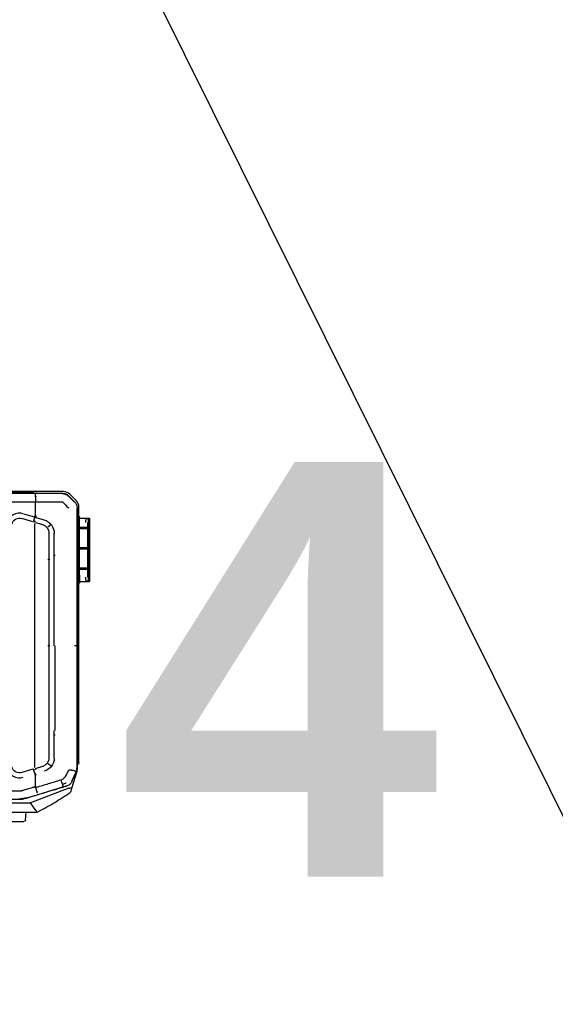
# Model space of a CAD drawing. Header units: millimetres. Extents: x -424979 to 718034, y -72486 to 344972.
# Tile 226 of 256: x 590314 to 591865, y 142422 to 145273. Entities that reach past the tile are written whole.
import ezdxf
from ezdxf import colors
from ezdxf.entities.mleader import LeaderData, LeaderLine
from ezdxf.math import Vec2, Vec3
from ezdxf.xclip import XClip

# ---------------------------------------------------------------- set-up
doc = ezdxf.new("R2010")
doc.units = ezdxf.units.MM
doc.header["$MEASUREMENT"] = 0
doc.header["$XCLIPFRAME"] = 0
doc.layers.add('IS_KLIM Opis_Średnice', color=7, linetype='Continuous', lineweight=9)
doc.layers.add('SKAN - RZUT_7_0_Nr_pióra__1', color=7, linetype='Continuous', lineweight=13)
doc.layers.add('IS_KLIM_urządzenia', color=3, linetype='Continuous')
doc.layers.add('Rysunki i obrazki', color=7, linetype='Continuous')
doc.layers.add('Nowe_Adnotacja - Teksty_Nr_pióra__86', color=7, linetype='Continuous', lineweight=20, true_color=0x5555ff)
doc.styles.add('STYL_AUTOMATYCZNY_4', font='arialbd.ttf')
picture_1 = doc.add_image_def('image7.tif', size_in_pixel=(14115, 7016))

# ---------------------------------------------------------------- blocks, each defined once
blk = doc.blocks.new('Rysunek_7_7', base_point=(-247133.1, 120862.7))
at = {"layer": 'SKAN - RZUT_7_0_Nr_pióra__1', "color": 7, "lineweight": 13}
image = blk.add_image(picture_1, insert=(-306883.1, 91162.7), size_in_units=(119499.9, 59400), dxfattribs=at)
image.set_boundary_path([(-0.5, -0.5), (14114.5, 7015.5)])
blk = doc.blocks.new('G$CE471A013')
at = {"linetype": 'Continuous'}
for p, q in [((-68.17, 36.16), (-67.37, 36.95)), ((-66.88, 36.96), (-66.89, 36.99)), ((-66.61, 37.27), (-63.07, 37.27)), ((23.6, 37.07), (-66.48, 37.07)), ((-66.46, 37.04), (-66.43, 37.03)), ((-66.44, 37.03), (-63.21, 37.03)), ((-63.26, 37.3), (6.25, 37.3)), ((-63.21, 37.03), (-21.49, 37.03)), ((-63.07, 37.27), (-63.01, 37.27)), ((-62.82, 37.15), (6.1, 37.15)), ((-68.16, 35.68), (-68.19, 35.69)), ((-67.24, 36.75), (-67.95, 36.04)), ((-67.91, 36.04), (-67.93, 36.03)), ((-67.91, 36.04), (-67.23, 36.72)), ((-63.22, 36.75), (-63.23, 36.03)), ((-63.23, 34.34), (-63.23, 36.03)), ((-68.48, 4.54), (-68.48, 35.39)), ((-68.27, 35.28), (-68.27, 3.92)), ((-68.24, 35.27), (-68.24, 18.66)), ((-61.77, 34.61), (-63.1, 34.22)), ((-69.78, 26.94), (-69.78, 33.55)), ((-69.73, 34.04), (-69.62, 34.04)), ((-69.66, 26.94), (-69.66, 33.35)), ((-69.66, 32.97), (-69.66, 33.35)), ((-69.62, 34.04), (-69.62, 34.04)), ((-69.59, 33.55), (-69.59, 32.97)), ((-69.57, 32.98), (-69.57, 33.55)), ((-69.36, 34.04), (-68.58, 34.05)), ((-68.53, 33.85), (-68.56, 33.85)), ((-68.53, 33.35), (-68.53, 34.25)), ((-68.53, 27.18), (-68.53, 33.35)), ((-63.27, 34.16), (-64.3, 33.87)), ((-63.24, 33.54), (-64.11, 33.29)), ((-63.22, 34.09), (-63.29, 34.23)), ((-63.13, 34.12), (-63, 33.74)), ((-63.11, 33.42), (-63.11, 29.55)), ((-63.01, 33.62), (-63.07, 33.59)), ((-62.91, 33.65), (-61.6, 34.04)), ((-69.65, 32.97), (-69.66, 32.97)), ((-69.66, 30.52), (-69.66, 32.82)), ((-69.65, 32.82), (-69.66, 32.82)), ((-69.58, 32.97), (-69.58, 32.98)), ((-69.58, 32.97), (-69.58, 32.82)), ((-69.57, 30.53), (-69.57, 32.82)), ((-68.53, 32.97), (-69.51, 32.97)), ((-68.53, 32.82), (-69.51, 32.82)), ((-68.55, 32.98), (-69.28, 32.98)), ((-65.5, 29.55), (-65.5, 32.3)), ((-65.1, 33.25), (-64.72, 32.99)), ((-64.85, 32.3), (-64.85, 29.55)), ((-69.64, 30.52), (-69.66, 30.52)), ((-69.66, 30.38), (-69.64, 30.38)), ((-69.66, 28.08), (-69.66, 30.38)), ((-69.58, 30.52), (-69.58, 30.53)), ((-69.58, 30.52), (-69.58, 30.38)), ((-69.58, 30.38), (-69.58, 30.38)), ((-69.57, 28.08), (-69.57, 30.38)), ((-68.53, 30.52), (-69.51, 30.52)), ((-68.53, 30.38), (-69.51, 30.38)), ((-68.55, 30.53), (-69.28, 30.53)), ((-68.55, 30.38), (-69.28, 30.37)), ((-65.61, 29.55), (-65.43, 29.55)), ((-65.5, 29.11), (-65.5, 29.55)), ((-65.5, 18.66), (-65.5, 29.11)), ((-64.72, 29.11), (-64.95, 29.11)), ((-64.85, 29.55), (-64.85, 29.11)), ((-64.85, 29.11), (-64.85, 18.66)), ((-63.11, 29.55), (-63.11, 7.87)), ((-69.66, 28.08), (-69.64, 28.08)), ((-69.66, 27.93), (-69.64, 27.93)), ((-69.66, 26.94), (-69.66, 27.93)), ((-69.58, 28.08), (-69.58, 27.93)), ((-69.58, 27.93), (-69.58, 27.93)), ((-69.57, 26.94), (-69.57, 27.93)), ((-68.53, 28.08), (-69.51, 28.08)), ((-68.53, 27.93), (-69.51, 27.93)), ((-69.28, 27.92), (-68.55, 27.93)), ((-69.62, 26.44), (-69.73, 26.44)), ((-69.73, 26.44), (-69.62, 26.44)), ((-68.58, 26.43), (-69.36, 26.44)), ((-68.58, 26.43), (-69.36, 26.44)), ((-68.56, 26.63), (-68.53, 26.63)), ((-68.53, 27.18), (-68.53, 26.28)), ((-68.24, 18.66), (-68.24, 6.47)), ((-65.61, 8.47), (-65.61, 18.66)), ((-64.95, 18.66), (-64.72, 18.66)), ((-64.85, 18.66), (-64.85, 7.87)), ((-65.5, 7.87), (-65.5, 8.47)), ((-65.61, 7.87), (-65.43, 7.87)), ((-65.5, 5.12), (-65.5, 7.87)), ((-64.85, 7.87), (-64.85, 5.12)), ((-63.11, 7.87), (-63.11, 4)), ((-68.24, 6.47), (-68.24, 3.92)), ((-68.27, 4.34), (-68.28, 4.34)), ((-68.26, 3.54), (-68.26, 3.8)), ((-68.24, 3.69), (-68.22, 3.69)), ((-66.99, 3.1), (-67.23, 3.63)), ((-65.1, 4.17), (-64.72, 4.43)), ((-63.24, 3.88), (-64.11, 4.13)), ((-63, 3.68), (-63.13, 3.3)), ((-63.01, 3.8), (-63.07, 3.83)), ((-62.91, 3.77), (-61.6, 3.38)), ((-67.63, 1.51), (-68.26, 3.54)), ((-68.17, 3.47), (-67.64, 2.32)), ((-67.62, 2.34), (-68.14, 3.47)), ((-63.23, 3.33), (-63.18, 3.32)), ((-63.23, 1.67), (-63.23, 3.08)), ((-67.35, 1.98), (-67.37, 1.95)), ((-67.25, 1.48), (-62.64, -0.26)), ((-63.55, 0.74), (-66.54, 1.64)), ((-63.42, 1.02), (-63.27, 1.54)), ((-62.21, 0.33), (-63.45, 0.71)), ((-62.21, 0.33), (-61.2, 0.18)), ((-61.73, 0.16), (-61.72, 0.19)), ((-61.57, 0.14), (18.68, 0.14)), ((-63.27, -1.19), (-62.63, -0.27)), ((-0.52, -0.26), (-62.64, -0.26)), ((-0.37, -1.41), (-63.18, -1.41)), ((-62.05, -2.36), (-62.12, -1.41)), ((-57.04, -2.54), (-61.85, -2.54))]:
    blk.add_line(p, q, dxfattribs=at)
at = {"linetype": 'Continuous', "extrusion": (0, 0, -1)}
for centre, radius, start, end in [((66.61, 36.19), 1.08, 45, 90), ((67.4, 35.39), 1.08, 0, 45), ((61.32, 33.1), 1.58, 73.4706, 165), ((61.32, 4.32), 1.58, 195, 286.5294)]:
    blk.add_arc(centre, radius, start, end, dxfattribs=at)
at = {"linetype": 'Continuous'}
for centre, radius, start, end in [((-63.26, 37), 0.3, 90, 115.8413), ((-63.01, 37.07), 0.2, 0, 90), ((-61.32, 33.1), 0.98, 15, 106.5295), ((-68.28, 4.54), 0.2, 180, 270), ((-61.32, 4.32), 0.98, 253.4705, 345), ((-67.31, 1.14), 0.2, 197.1413, 235.5064), ((-61.85, -2.34), 0.2, 184, 270)]:
    blk.add_arc(centre, radius, start, end, dxfattribs=at)
for centre, major_axis, ratio, start_param, end_param in [((-63.07, 37.07), (0, -0.2), 0.831479, 1.570796, 3.141593), ((-69.73, 33.99), (-0.05, 0), 1, 5.572775, 6.283185), ((-69.73, 33.99), (-0.05, 0), 1, 4.722432, 5.271942), ((-69.57, 33.54), (0, 0.7), 0.01995, 0.882039, 1.565858), ((-68.43, 34.25), (0.1, 0), 1, 2.168878, 3.141593), ((-63.75, 32.2), (1.76, 0), 0.995519, 1.850018, 3.141593), ((-63.81, 32.3), (1.05, 0), 0.995519, 1.865841, 3.141593), ((-63.03, 33.94), (-1.91, -0.58), 0.178321, 4.710906, 4.798331), ((-62.67, 32.78), (-1.89, -0.65), 0.706819, 4.683881, 4.712375), ((-69.63, 32.97), (0.05, 0.0002), 0.017455, 4.162534, 6.265658), ((-69.38, 32.98), (0.494, 0.002), 0.017455, 4.153807, 4.444433), ((-69.38, 32.83), (0.494, 0.002), 0.017455, 4.153807, 4.444433), ((-69.38, 32.98), (0.2, 0.001), 0.017455, 1.047121, 3.124066), ((-68.58, 32.98), (0.05, 0.0002), 0.017455, 6.283104, 7.330301), ((-69.63, 30.52), (0.05, 0.0002), 0.017455, 4.162534, 6.265658), ((-69.63, 30.38), (-0.05, 0.0002), 0.017455, 3.15913, 5.262255), ((-69.38, 30.53), (0.494, 0.002), 0.017455, 4.153807, 4.444433), ((-69.38, 30.38), (-0.494, 0.002), 0.017455, 4.980355, 5.270981), ((-69.38, 30.53), (0.2, 0.001), 0.017455, 1.047121, 3.124066), ((-69.38, 30.38), (-0.2, 0.001), 0.017455, 0.017538, 2.094482), ((-68.58, 30.53), (0.05, 0.0002), 0.017455, 6.283104, 7.330301), ((-68.58, 30.38), (-0.05, 0.0002), 0.017455, 2.094477, 3.141674), ((-69.63, 27.93), (-0.05, 0.0002), 0.017455, 3.15913, 5.262255), ((-69.38, 28.07), (-0.494, 0.002), 0.017455, 4.980355, 5.270981), ((-69.38, 27.92), (-0.494, 0.002), 0.017455, 4.980355, 5.270981), ((-69.38, 27.93), (-0.2, 0.001), 0.017455, 0.017538, 2.094482), ((-68.58, 27.93), (-0.05, 0.0002), 0.017455, 2.094477, 3.141674), ((-69.73, 26.49), (-0.05, 0), 1, 0, 0.71037), ((-69.73, 26.49), (-0.05, 0), 1, 1.011256, 1.560766), ((-68.58, 26.38), (-0.05, 0), 1, 3.141593, 4.702359), ((-68.43, 26.28), (-0.1, 0), 1, 0, 0.972715), ((-63.86, 5.12), (1.64, 0), 0.995519, 3.141593, 4.441128), ((-63.81, 5.12), (1.05, 0), 0.995519, 3.141593, 4.417344), ((-63.03, 3.47), (-1.91, 0.58), 0.178321, 1.484854, 1.57228), ((-62.67, 4.64), (-1.92, 0.56), 0.705879, 1.540462, 1.56897)]:
    blk.add_ellipse(centre, major_axis=major_axis, ratio=ratio, start_param=start_param, end_param=end_param, dxfattribs=at)
for centre, major_axis, ratio in [((-68.25, 31.67), (0, -0.25), 0.017452), ((-68.25, 8.12), (0, 0.25), 0.017453)]:
    blk.add_ellipse(centre, major_axis=major_axis, ratio=ratio, dxfattribs=at)
for points, knots in [([(-66.48, 37.07), (-66.54, 37.07), (-66.65, 37.06), (-66.82, 37.02), (-66.97, 36.96), (-67.12, 36.87), (-67.2, 36.79), (-67.24, 36.75)], [0, 0, 0, 0, 0.199971, 0.399955, 0.599953, 0.799968, 1, 1, 1, 1]), ([(-66.46, 37.03), (-66.58, 37.03), (-66.7, 37.02), (-66.92, 36.94), (-67.02, 36.89), (-67.14, 36.8), (-67.17, 36.77), (-67.2, 36.74)], [0, 0, 0, 0, 0.434849, 0.434849, 0.850781, 0.850781, 1, 1, 1, 1]), ([(-63.23, 36.74), (-63.23, 36.77), (-63.23, 36.82), (-63.22, 36.89), (-63.22, 36.96), (-63.22, 37.01), (-63.21, 37.03), (-63.21, 37.03), (-63.21, 37.03)], [0, 0, 0, 0, 0.15377, 0.321137, 0.499606, 0.749362, 0.923428, 1, 1, 1, 1]), ([(-67.95, 36.04), (-67.99, 36), (-68.07, 35.92), (-68.16, 35.77), (-68.22, 35.61), (-68.26, 35.45), (-68.27, 35.34), (-68.27, 35.28)], [0, 0, 0, 0, 0.200001, 0.400001, 0.599999, 0.799999, 1, 1, 1, 1]), ([(-69.73, 34.04), (-69.74, 34.04), (-69.74, 34.04), (-69.76, 34.03), (-69.77, 34.02), (-69.77, 34.01), (-69.77, 34.01)], [0, 0, 0, 0, 0.240387, 0.490724, 0.746129, 1, 1, 1, 1]), ([(-69.73, 34.04), (-69.73, 34.04), (-69.74, 34.03), (-69.74, 34), (-69.74, 33.95), (-69.75, 33.87), (-69.75, 33.74), (-69.76, 33.61), (-69.76, 33.55)], [0, 0, 0, 0, 0.163877, 0.30578, 0.42579, 0.524061, 0.77284, 1, 1, 1, 1]), ([(-69.66, 33.55), (-69.66, 33.58), (-69.66, 33.64), (-69.66, 33.72), (-69.66, 33.8), (-69.65, 33.9), (-69.64, 34), (-69.64, 34.02), (-69.63, 34.04)], [0, 0, 0, 0, 0.113787, 0.231188, 0.353199, 0.480712, 0.706712, 1, 1, 1, 1]), ([(-69.62, 34.04), (-69.61, 34.04), (-69.57, 34.04), (-69.48, 34.04), (-69.42, 34.04), (-69.36, 34.04)], [0, 0, 0, 0, 0.5, 0.5, 1, 1, 1, 1]), ([(-69.36, 34.04), (-69.38, 34.04), (-69.43, 34.04), (-69.49, 34.03), (-69.54, 34.02), (-69.56, 34.01), (-69.57, 34), (-69.57, 34)], [0, 0, 0, 0, 0.208735, 0.500317, 0.75027, 0.886014, 1, 1, 1, 1]), ([(-69.36, 34.04), (-69.36, 34.04), (-69.35, 34.04), (-69.33, 34), (-69.32, 33.95), (-69.3, 33.88), (-69.28, 33.75), (-69.28, 33.61), (-69.28, 33.55)], [0, 0, 0, 0, 0.170313, 0.316827, 0.439664, 0.539052, 0.783475, 1, 1, 1, 1]), ([(-68.55, 33.55), (-68.55, 33.59), (-68.55, 33.65), (-68.56, 33.74), (-68.56, 33.83), (-68.56, 33.93), (-68.57, 34.03), (-68.57, 34.04), (-68.58, 34.05)], [0, 0, 0, 0, 0.110388, 0.22525, 0.346033, 0.473982, 0.692647, 1, 1, 1, 1]), ([(-63.14, 34.33), (-63.14, 34.33), (-63.14, 34.33), (-63.14, 34.33), (-63.14, 34.33), (-63.14, 34.33), (-63.14, 34.33), (-63.14, 34.34), (-63.14, 34.34), (-63.14, 34.34)], [0, 0, 0, 0, 0.093535, 0.093535, 0.207433, 0.207433, 0.397418, 0.397418, 1, 1, 1, 1]), ([(-69.77, 26.48), (-69.77, 26.47), (-69.77, 26.46), (-69.76, 26.45), (-69.74, 26.45), (-69.74, 26.45), (-69.73, 26.45)], [0, 0, 0, 0, 0.253869, 0.509276, 0.759614, 1, 1, 1, 1]), ([(-69.76, 26.94), (-69.76, 26.91), (-69.76, 26.84), (-69.75, 26.75), (-69.75, 26.66), (-69.75, 26.57), (-69.74, 26.47), (-69.73, 26.45), (-69.73, 26.44)], [0, 0, 0, 0, 0.112037, 0.228343, 0.350117, 0.478408, 0.69584, 1, 1, 1, 1]), ([(-69.63, 26.45), (-69.63, 26.45), (-69.64, 26.46), (-69.64, 26.5), (-69.65, 26.55), (-69.65, 26.63), (-69.66, 26.75), (-69.66, 26.88), (-69.66, 26.94)], [0, 0, 0, 0, 0.155708, 0.294413, 0.416247, 0.521413, 0.769796, 1, 1, 1, 1]), ([(-69.66, 26.94), (-69.66, 26.94), (-69.66, 26.94), (-69.66, 26.94), (-69.66, 26.94), (-69.66, 26.93), (-69.66, 26.93), (-69.66, 26.93), (-69.66, 26.93), (-69.66, 26.93), (-69.66, 26.93), (-69.66, 26.93), (-69.66, 26.93), (-69.66, 26.93), (-69.66, 26.93), (-69.66, 26.93), (-69.66, 26.93), (-69.66, 26.93), (-69.66, 26.93), (-69.66, 26.94), (-69.66, 26.94), (-69.66, 26.94), (-69.66, 26.94), (-69.66, 26.94)], [0, 0, 0, 0, 0.260232, 0.260232, 0.390152, 0.390152, 0.455589, 0.455589, 0.478138, 0.478138, 0.494719, 0.494719, 0.511416, 0.511416, 0.530341, 0.530341, 0.56043, 0.56043, 0.637843, 0.637843, 0.878219, 0.878219, 1, 1, 1, 1]), ([(-69.44, 26.44), (-69.47, 26.44), (-69.5, 26.44), (-69.57, 26.44), (-69.61, 26.44), (-69.62, 26.44)], [0, 0, 0, 0, 0.333624, 0.333624, 1, 1, 1, 1]), ([(-69.57, 26.49), (-69.57, 26.48), (-69.56, 26.48), (-69.53, 26.47), (-69.49, 26.45), (-69.42, 26.44), (-69.38, 26.44), (-69.36, 26.44)], [0, 0, 0, 0, 0.114672, 0.250015, 0.500029, 0.791569, 1, 1, 1, 1]), ([(-69.28, 26.94), (-69.28, 26.91), (-69.28, 26.84), (-69.28, 26.75), (-69.29, 26.66), (-69.3, 26.56), (-69.33, 26.47), (-69.35, 26.45), (-69.36, 26.44)], [0, 0, 0, 0, 0.106421, 0.217828, 0.336261, 0.463423, 0.684856, 1, 1, 1, 1]), ([(-68.58, 26.43), (-68.58, 26.44), (-68.57, 26.44), (-68.57, 26.48), (-68.56, 26.52), (-68.56, 26.6), (-68.55, 26.73), (-68.55, 26.87), (-68.55, 26.93)], [0, 0, 0, 0, 0.165725, 0.30897, 0.429832, 0.528492, 0.775962, 1, 1, 1, 1]), ([(-68.48, 4.54), (-68.48, 4.54), (-68.48, 4.54), (-68.44, 4.56), (-68.38, 4.59), (-68.31, 4.62), (-68.27, 4.63), (-68.27, 4.63)], [0, 0, 0, 0, 0.211963, 0.434536, 0.670027, 0.964306, 1, 1, 1, 1]), ([(-68.27, 3.92), (-68.27, 3.87), (-68.26, 3.76), (-68.23, 3.61), (-68.19, 3.51), (-68.17, 3.47)], [0, 0, 0, 0, 0.333328, 0.666661, 1, 1, 1, 1]), ([(-68.14, 3.48), (-68.2, 3.62), (-68.24, 3.77), (-68.24, 3.92), (-68.24, 3.92), (-68.24, 3.92)], [0, 0, 0, 0, 0.999505, 0.999505, 1, 1, 1, 1]), ([(-67.88, 3.63), (-67.91, 3.62), (-67.95, 3.59), (-68.02, 3.55), (-68.08, 3.52), (-68.13, 3.48), (-68.14, 3.48), (-68.14, 3.47)], [0, 0, 0, 0, 0.154479, 0.322184, 0.503043, 0.755741, 1, 1, 1, 1]), ([(-67.23, 3.63), (-67.24, 3.64), (-67.25, 3.67), (-67.29, 3.7), (-67.33, 3.71), (-67.38, 3.71), (-67.44, 3.71), (-67.5, 3.7), (-67.55, 3.69), (-67.62, 3.68), (-67.73, 3.66), (-67.81, 3.64), (-67.87, 3.63)], [0, 0, 0, 0, 0.063444, 0.125641, 0.187787, 0.250691, 0.375621, 0.43817, 0.500642, 0.625445, 0.750334, 1, 1, 1, 1]), ([(-63.37, 1.61), (-63.85, 1.76), (-64.34, 1.9), (-65.32, 2.2), (-65.82, 2.35), (-66.32, 2.5)], [0, 0, 0, 0, 0.489998, 0.489998, 1, 1, 1, 1]), ([(-63.14, 3.09), (-63.14, 3.09), (-63.14, 3.09), (-63.14, 3.09), (-63.14, 3.09), (-63.14, 3.09), (-63.14, 3.09), (-63.14, 3.08), (-63.14, 3.08), (-63.14, 3.08)], [0, 0, 0, 0, 0.093535, 0.093535, 0.207433, 0.207433, 0.397418, 0.397418, 1, 1, 1, 1]), ([(-67.64, 2.32), (-67.62, 2.27), (-67.58, 2.18), (-67.48, 2.06), (-67.37, 1.95), (-67.25, 1.86), (-67.12, 1.78), (-67.02, 1.75), (-66.98, 1.73)], [0, 0, 0, 0, 0.164732, 0.332464, 0.501556, 0.670288, 0.836962, 1, 1, 1, 1]), ([(-67.5, 1.08), (-67.54, 1.2), (-67.57, 1.32), (-67.62, 1.46), (-67.62, 1.49), (-67.63, 1.51)], [0, 0, 0, 0, 0.83827, 0.83827, 1, 1, 1, 1]), ([(-67.63, 1.51), (-67.63, 1.51), (-67.63, 1.51), (-67.63, 1.5), (-67.62, 1.49), (-67.58, 1.48), (-67.56, 1.48), (-67.5, 1.48), (-67.47, 1.48), (-67.42, 1.49), (-67.41, 1.49), (-67.39, 1.49)], [0, 0, 0, 0, 0.003941, 0.003941, 0.301622, 0.301622, 0.599603, 0.599603, 0.892581, 0.892581, 1, 1, 1, 1]), ([(-67.25, 1.48), (-67.25, 1.48), (-67.26, 1.48), (-67.3, 1.49), (-67.35, 1.5), (-67.39, 1.49)], [0, 0, 0, 0, 0.086433, 0.086433, 1, 1, 1, 1]), ([(-66.98, 1.73), (-66.92, 1.72), (-66.87, 1.7), (-66.62, 1.63), (-66.41, 1.56), (-65.39, 1.25), (-64.58, 1.01), (-63.13, 0.57), (-62.51, 0.38), (-61.88, 0.19)], [0, 0, 0, 0, 0.030057, 0.030057, 0.150285, 0.150285, 0.631198, 0.631198, 1, 1, 1, 1]), ([(-66.94, 2.09), (-66.93, 2.09), (-66.92, 2.08), (-66.85, 2.06), (-66.78, 2.04), (-66.64, 2), (-66.56, 1.98), (-66.49, 1.97), (-66.48, 1.97), (-66.48, 1.96)], [0, 0, 0, 0, 0.036866, 0.036866, 0.504699, 0.504699, 0.970315, 0.970315, 1, 1, 1, 1]), ([(-66.48, 1.96), (-66.49, 1.92), (-66.5, 1.87), (-66.52, 1.79), (-66.53, 1.75), (-66.54, 1.69), (-66.54, 1.67), (-66.54, 1.64), (-66.54, 1.64), (-66.54, 1.63), (-66.54, 1.63), (-66.54, 1.63)], [0, 0, 0, 0, 0.2609, 0.2609, 0.5218, 0.5218, 0.782701, 0.782701, 0.970671, 0.970671, 1, 1, 1, 1]), ([(-63.35, 1.6), (-63.34, 1.59), (-63.31, 1.57), (-63.26, 1.54), (-63.22, 1.51), (-63.2, 1.5)], [0, 0, 0, 0, 0.24998, 0.499983, 1, 1, 1, 1]), ([(-63.32, 1.67), (-63.29, 1.67), (-63.23, 1.67), (-63.17, 1.66), (-63.14, 1.66)], [0, 0, 0, 0, 0.499978, 1, 1, 1, 1]), ([(-61.71, 1.23), (-61.81, 1.26), (-62, 1.32), (-62.29, 1.41), (-62.58, 1.49), (-62.77, 1.55), (-62.9, 1.59), (-62.94, 1.6), (-63.03, 1.63), (-63.08, 1.65), (-63.14, 1.66)], [0, 0, 0, 0, 0.202609, 0.405217, 0.607826, 0.810435, 0.810435, 0.891478, 0.891478, 1, 1, 1, 1]), ([(-63.64, -1.3), (-64.29, -0.96), (-64.93, -0.6), (-66.19, 0.16), (-66.81, 0.56), (-67.42, 0.97)], [0, 0, 0, 0, 0.5, 0.5, 1, 1, 1, 1]), ([(-63.36, 1.02), (-63.37, 1.02), (-63.38, 1.02), (-63.4, 1.02), (-63.43, 1.03), (-63.46, 1.04), (-63.48, 1.05), (-63.49, 1.06)], [0, 0, 0, 0, 0.124243, 0.250098, 0.500245, 0.750313, 1, 1, 1, 1]), ([(-61.88, 0.19), (-61.83, 0.18), (-61.73, 0.15), (-61.62, 0.15), (-61.57, 0.14)], [0, 0, 0, 0, 0.498926, 1, 1, 1, 1]), ([(-62.71, -0.26), (-62.7, -0.26), (-62.7, -0.26), (-62.68, -0.26), (-62.66, -0.26), (-62.64, -0.26)], [0, 0, 0, 0, 0.032778, 0.032778, 1, 1, 1, 1]), ([(-62.64, -0.26), (-62.64, -0.25), (-62.64, -0.24), (-62.64, -0.23), (-62.64, -0.23), (-62.64, -0.23)], [0, 0, 0, 0, 0.960053, 0.960053, 1, 1, 1, 1]), ([(-62.64, -0.26), (-62.62, -0.27), (-62.6, -0.29), (-62.58, -0.3), (-62.58, -0.3), (-62.58, -0.3)], [0, 0, 0, 0, 0.968586, 0.968586, 1, 1, 1, 1]), ([(-63.39, -1.36), (-63.39, -1.36), (-63.39, -1.35), (-63.37, -1.33), (-63.36, -1.3), (-63.33, -1.26), (-63.32, -1.24), (-63.31, -1.23)], [0, 0, 0, 0, 0.07944, 0.07944, 0.676385, 0.676385, 1, 1, 1, 1]), ([(-63.18, -1.41), (-63.18, -1.41), (-63.18, -1.41), (-63.18, -1.41), (-63.18, -1.41), (-63.2, -1.41), (-63.21, -1.41), (-63.28, -1.41), (-63.33, -1.4), (-63.39, -1.39)], [0, 0, 0, 0, 0.008756, 0.008756, 0.040334, 0.040334, 0.177893, 0.177893, 1, 1, 1, 1]), ([(-63.32, -1.21), (-63.32, -1.21), (-63.32, -1.21), (-63.33, -1.21), (-63.33, -1.21), (-63.33, -1.21)], [0, 0, 0, 0, 0.895907, 0.895907, 1, 1, 1, 1]), ([(-63.31, -1.2), (-63.31, -1.2), (-63.31, -1.2), (-63.32, -1.2), (-63.32, -1.21), (-63.32, -1.21)], [0, 0, 0, 0, 0.075095, 0.075095, 1, 1, 1, 1]), ([(-63.32, -1.21), (-63.31, -1.23), (-63.3, -1.24), (-63.3, -1.25), (-63.3, -1.25), (-63.3, -1.25)], [0, 0, 0, 0, 0.958709, 0.958709, 1, 1, 1, 1])]:
    blk.add_open_spline(points, degree=3, knots=knots, dxfattribs=at)
for points, degree in [([(-67.23, 36.72), (-67.22, 36.73), (-67.21, 36.74), (-67.2, 36.75)], 3), ([(-66.52, 36.01), (-66.75, 35.78), (-66.98, 35.55), (-67.21, 35.32)], 3), ([(-66.47, 36.03), (-66.49, 36.03), (-66.51, 36.02), (-66.52, 36.01)], 3), ([(-63.33, 36.03), (-64.37, 36.03), (-65.42, 36.03), (-66.47, 36.03)], 3), ([(-63.32, 36.03), (-63.33, 36.03), (-63.33, 36.03), (-63.33, 36.03)], 3), ([(-63.32, 36.7), (-63.29, 36.71), (-63.26, 36.73), (-63.23, 36.74)], 3), ([(-63.14, 36.03), (-63.2, 36.03), (-63.26, 36.03), (-63.32, 36.03)], 3), ([(-63.23, 36.74), (-63.2, 36.73), (-63.17, 36.71), (-63.14, 36.7)], 3), ([(-21.49, 36.03), (-63.14, 36.03)], 1), ([(-63.14, 36.03), (-63.14, 36.03), (-63.14, 36.03), (-63.14, 36.03)], 3), ([(-67.21, 35.32), (-67.23, 35.31), (-67.23, 35.29), (-67.23, 35.27)], 3), ([(-69.78, 33.55), (-69.78, 33.59), (-69.78, 33.68), (-69.78, 33.76), (-69.78, 33.83), (-69.78, 33.89), (-69.78, 33.94), (-69.78, 33.97), (-69.78, 33.99), (-69.78, 33.99)], 2), ([(-69.63, 34.04), (-69.63, 34.04), (-69.63, 34.04), (-69.62, 34.04)], 3), ([(-69.62, 34.04), (-69.62, 34.04)], 1), ([(-69.58, 33.99), (-69.58, 33.98), (-69.58, 33.96), (-69.58, 33.92), (-69.58, 33.87), (-69.58, 33.81), (-69.58, 33.74), (-69.58, 33.67), (-69.59, 33.59), (-69.59, 33.55)], 2), ([(-63.32, 34.34), (-63.32, 34.32), (-63.32, 34.3), (-63.32, 34.27)], 3), ([(-63.27, 33.65), (-63.21, 33.66), (-63.16, 33.68), (-63.11, 33.7)], 3), ([(-63.07, 34.14), (-63.07, 34.14), (-63.07, 34.14), (-63.07, 34.14)], 3), ([(-63.05, 33.72), (-63.02, 33.73), (-62.98, 33.75), (-62.94, 33.76)], 3), ([(-69.78, 26.49), (-69.78, 26.49), (-69.78, 26.51), (-69.78, 26.54), (-69.78, 26.59), (-69.78, 26.65), (-69.78, 26.73), (-69.78, 26.81), (-69.78, 26.89), (-69.78, 26.94)], 2), ([(-69.62, 26.44), (-69.62, 26.44), (-69.63, 26.45), (-69.63, 26.45)], 3), ([(-69.58, 26.94), (-69.58, 26.9), (-69.58, 26.82), (-69.58, 26.74), (-69.58, 26.67), (-69.58, 26.61), (-69.58, 26.56), (-69.58, 26.52), (-69.58, 26.5), (-69.57, 26.5)], 2), ([(-67.87, 3.63), (-67.87, 3.63), (-67.88, 3.63), (-67.88, 3.63)], 3), ([(-63.27, 3.77), (-63.21, 3.76), (-63.16, 3.74), (-63.11, 3.72)], 3), ([(-63.05, 3.7), (-63.02, 3.69), (-62.98, 3.67), (-62.94, 3.66)], 3), ([(-68.14, 3.47), (-68.14, 3.47), (-68.14, 3.47), (-68.14, 3.47)], 3), ([(-66.32, 2.5), (-66.61, 2.59), (-66.86, 2.82), (-66.99, 3.1)], 3), ([(-66.48, 1.96), (-66.43, 2.14), (-66.38, 2.32), (-66.32, 2.5)], 3), ([(-63.32, 3.08), (-63.32, 3.1), (-63.32, 3.12), (-63.32, 3.14)], 3), ([(-63.07, 3.28), (-63.07, 3.28), (-63.07, 3.28), (-63.07, 3.28)], 3), ([(-66.54, 1.63), (-66.68, 1.67), (-66.82, 1.72), (-66.95, 1.76)], 3), ([(-66.48, 1.96), (-66.48, 1.96)], 1), ([(-63.35, 1.6), (-63.36, 1.61), (-63.36, 1.61), (-63.37, 1.61)], 3), ([(-63.28, 1.55), (-63.26, 1.59), (-63.24, 1.62), (-63.23, 1.67)], 3), ([(-63.14, 1.66), (-63.14, 1.66), (-63.14, 1.66), (-63.14, 1.66)], 3), ([(-67.42, 0.97), (-67.42, 0.98), (-67.42, 0.98), (-67.42, 0.98)], 3), ([(-63.55, 0.73), (-63.52, 0.72), (-63.49, 0.71), (-63.45, 0.71)], 3), ([(-63.49, 1.06), (-63.5, 1.06), (-63.5, 1.07), (-63.51, 1.07)], 3), ([(-63.34, 1.02), (-63.35, 1.02), (-63.35, 1.02), (-63.36, 1.02)], 3), ([(-21.39, 1.19), (-34.73, 1.19), (-48.08, 1.19), (-61.42, 1.19)], 3), ([(-63.39, -1.39), (-63.48, -1.37), (-63.56, -1.34), (-63.64, -1.3)], 3)]:
    blk.add_open_spline(points, degree=degree, dxfattribs=at)
for points, weights, degree in [([(-68.24, 18.66), (-68.24, 18.66), (-67.95, 18.66)], [1, 0.828621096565, 1], 2), ([(-61.42, 1.19), (-61.52, 1.19), (-61.62, 1.2), (-61.71, 1.23)], [1, 0.992787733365, 0.992787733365, 1], 3)]:
    blk.add_rational_spline(points, weights, degree=degree, dxfattribs=at)

msp = doc.modelspace()

# ---------------------------------------------------------------- block references
at = {"layer": 'Rysunki i obrazki', "color": 151, "linetype": 'Continuous', "lineweight": 20, "true_color": 0x80c2ff}
ref = msp.add_blockref('Rysunek_7_7', (578150.8, 164030.1), dxfattribs=at)
XClip(ref).set_block_clipping_path([(-306883.0907464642, 91162.6626359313), (-187383.1463020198, 150562.679302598)])

# ---------------------------------------------------------------- texts
at = {"layer": 'Nowe_Adnotacja - Teksty_Nr_pióra__86', "color": 173, "linetype": 'Continuous', "lineweight": 20, "true_color": 0x5555ff, "insert": (591063.9, 143992.2), "char_height": 1200, "attachment_point": 2, "style": 'STYL_AUTOMATYCZNY_4'}
msp.add_mtext('\\pxqc;\\A1;4', dxfattribs=at)

# ---------------------------------------------------------------- next in the draw order: leaders
at = {"layer": 'IS_KLIM Opis_Średnice', "ltscale": 30}
ml = msp.add_multileader_mtext('Standard', dxfattribs=at)
ml.set_content('{\\fArial|b0|i0|c238|p0;\\C7;Odprowadzenie skroplin (przewód tłoczny) od klimatyzatora zastosować pompkę skroplin. W związku z brakiiem w pobliżu istenijącego pionu kanalizacyji sanitarnej skropliny z klimatyzacji zaleca się odprowadzić na zewnątrz budynku. W tym celu należy zamontować rurę odpływową, która skieruje wodę do rynny lub specjalnego zbiornika. Należy pamiętać o regularnym opróżnianiu zbiornika, aby zapobiec jego przepełnieniu. Ustalić bezpośrednio z Inwestrem podczas  robót budowlanych.  }', color=256)
ml.set_leader_properties()
ml.build(insert=Vec2(0, 0))
ml.multileader.update_dxf_attribs({"text_left_attachment_type": 6, "text_right_attachment_type": 6, "dogleg_length": 0.36})
ctx = ml.context
ctx.base_point, ctx.char_height, ctx.plane_origin, ctx.plane_y_axis = Vec3(592315.1, 142106.4), 250, Vec3(601975, 148891.3), Vec3(0, -1)
ctx.left_attachment, ctx.right_attachment = 6, 6
notes = []
notes.append((ctx, [(1, (1, 1, 0), (592314.7, 142106.4), (1, 0), 0.36, [(0, [(590046.7, 146672.1)], 256, [])])]))
ctx.mtext.insert, ctx.mtext.width, ctx.mtext.flow_direction = Vec3(592317.1, 142429.9), 11099.971, 5
ctx.mtext.has_bg_fill, ctx.mtext.bg_color, ctx.mtext.bg_scale_factor, ctx.mtext.bg_transparency, ctx.mtext.use_window_bg_color = 1, -939524096, 1.5, 0, 1
for ctx, leaders in notes:
    for number, flags, end, landing, length, lines in leaders:
        leader = LeaderData()
        leader.index, (leader.has_last_leader_line, leader.has_dogleg_vector, leader.attachment_direction) = number, flags
        leader.last_leader_point, leader.dogleg_vector, leader.dogleg_length = Vec3(end), Vec3(landing), length
        for number, points, colour, breaks in lines:
            line = LeaderLine()
            line.index, line.vertices, line.color, line.breaks = number, Vec3.list(points), colors.encode_raw_color(colour), breaks
            leader.lines.append(line)
        ctx.leaders.append(leader)

# ---------------------------------------------------------------- next in the draw order: block references
at = {"layer": 'IS_KLIM_urządzenia', "xscale": -24, "yscale": 24, "zscale": 24}
msp.add_blockref('G$CE471A013', (588842, 143012.2), dxfattribs=at)

doc.saveas('drawing.dxf')
